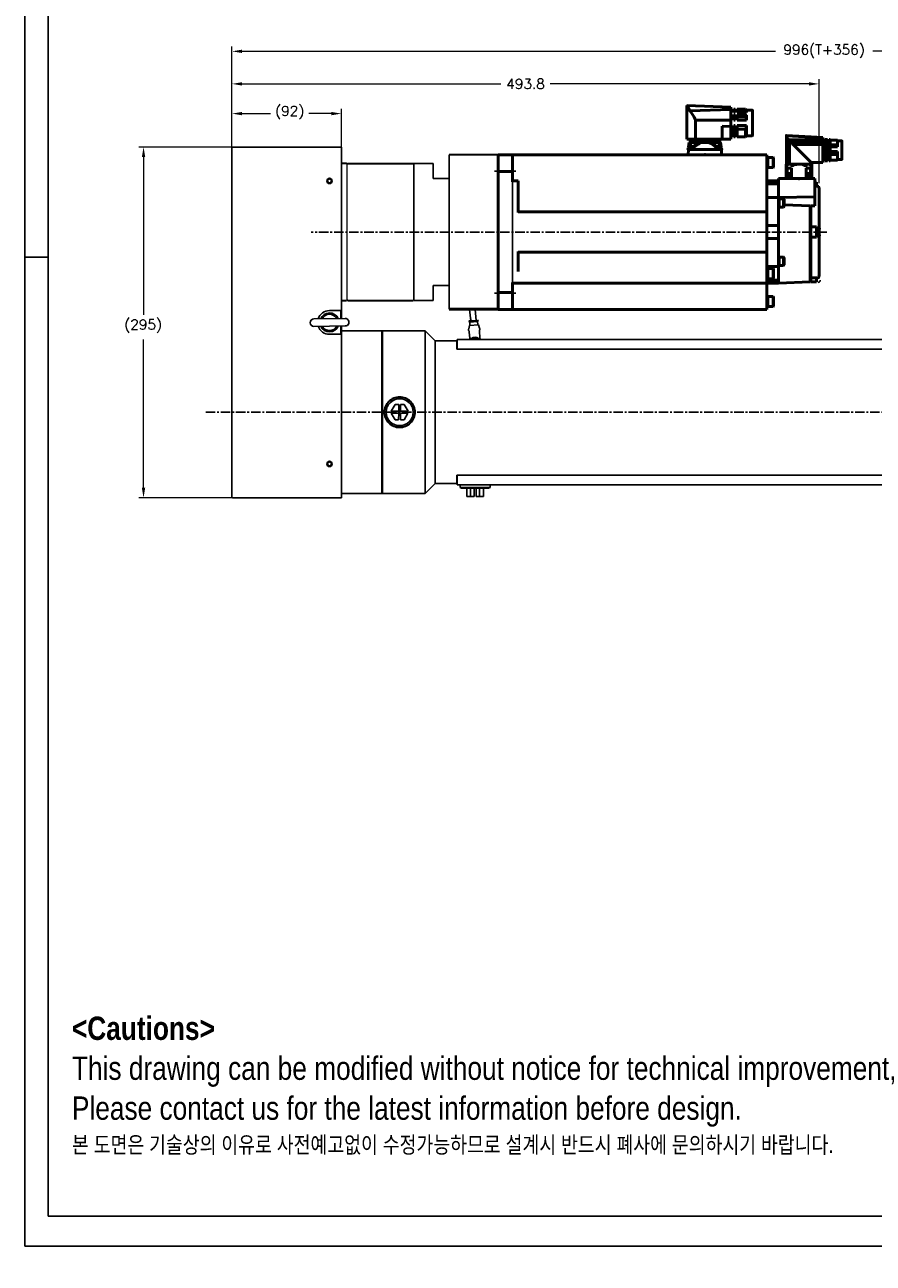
# Model space of a CAD drawing. Extents: x 0 to 2359, y -14 to 1663.
# Tile 1 of 39: x 0 to 714, y -14 to 1027. Entities that reach past the tile are written whole.
import ezdxf

# ---------------------------------------------------------------- set-up
doc = ezdxf.new("R2010")
doc.units = 0
doc.header["$LTSCALE"] = 25.4
doc.linetypes.add('CENTER', pattern=[2, 1.25, -0.25, 0.25, -0.25])
doc.layers.get('0').update_dxf_attribs({"linetype": 'CONTINUOUS'})
doc.layers.get('Defpoints').update_dxf_attribs({"linetype": 'CONTINUOUS'})
for name, color, linetype, lineweight in [('2d ConnectionPoints', 7, 'CONTINUOUS', 50), ('AM_0', 7, 'CONTINUOUS', 50), ('AM_5_Dimension', 6, 'CONTINUOUS', 13), ('ATA-DIM', 252, 'CONTINUOUS', 25), ('ATA-TEXT', 7, 'CONTINUOUS', 25), ('Layer0000', 7, 'CONTINUOUS', 25), ('외형선(ISO)', 7, 'CONTINUOUS', 35)]:
    doc.layers.add(name, color=color, linetype=linetype, lineweight=lineweight)
doc.layers.add('ATA-CENTER', color=133, linetype='CENTER')
doc.styles.get("Standard").update_dxf_attribs({"font": 'simplex.shx'})
doc.styles.add('주 문자 (ISO)', font='arial.ttf')
doc.dimstyles.new('ata_A1', dxfattribs={"dimtxt": 4.2, "dimasz": 4.2, "dimexe": 2, "dimexo": 2, "dimgap": 2, "dimtad": 0, "dimtih": 1, "dimtoh": 1, "dimdec": 6, "dimdsep": 46, "dimtxsty": 'Standard', "dimcen": 0, "dimclrd": 252, "dimclre": 252, "dimclrt": 4, "dimadec": 6, "dimazin": 2, "dimtfac": 1, "dimtdec": 6, "dimtofl": 0, "dimtmove": 0, "dimatfit": 3, "dimfxl": 0, "dimtolj": 1, "dimtzin": 0, "dimlwd": 0, "dimlwe": 0, "dimarcsym": 0})

# ---------------------------------------------------------------- blocks, each defined once
blk = doc.blocks.new('2_BGC106N00001200000_0_in_MSMF504L1H9M_0')
at = {"layer": 'AM_0'}
for p, q in [((-195.9, 105.1), (-158.8, 106.5)), ((-195.9, 105.1), (-195.9, 78.2)), ((-158.8, 78.2), (-158.8, 106.5)), ((-214.1, 102.1), (-214.1, 81.5)), ((-208.9, 102.6), (-213.6, 102.6)), ((-208.1, 103.3), (-208.9, 102.6)), ((-208.9, 102.6), (-208.9, 100.4)), ((-208.9, 100.4), (-208.1, 101.4)), ((-208.9, 100.4), (-201.1, 100.4)), ((-208.1, 98.8), (-208.9, 98.3)), ((-208.9, 98.3), (-208.9, 94)), ((-208.9, 94), (-201.1, 94)), ((-201.1, 103.3), (-208.1, 103.3)), ((-208.1, 101.4), (-208.1, 103.3)), ((-208.1, 101.4), (-201.1, 101.4)), ((-208.1, 98.8), (-201.1, 98.8)), ((-208.1, 97), (-208.1, 98.8)), ((-208.1, 97), (-201.1, 97)), ((-201.1, 103.3), (-201.1, 100.4)), ((-199.5, 102.6), (-201.1, 102.6)), ((-201.1, 98.8), (-201.1, 94)), ((-198.3, 103.3), (-199.5, 103.3)), ((-199.5, 103.3), (-199.5, 100.4)), ((-198.3, 101.4), (-199.5, 101.4)), ((-198.3, 100.4), (-199.5, 100.4)), ((-199.5, 98.8), (-199.5, 94)), ((-198.3, 98.8), (-199.5, 98.8)), ((-198.3, 97), (-199.5, 97)), ((-198.3, 94), (-199.5, 94)), ((-198.3, 103.3), (-198.3, 100.4)), ((-195.9, 102.6), (-198.3, 102.6)), ((-198.3, 98.8), (-198.3, 94)), ((-195.9, 103), (-161.3, 101.8)), ((-195.9, 94.1), (-166.1, 94.1)), ((-166.1, 94.1), (-166.1, 78.2)), ((-208.9, 89.6), (-201.1, 89.6)), ((-208.9, 89.6), (-208.9, 81)), ((-208.1, 86.6), (-201.1, 86.6)), ((-208.1, 80.2), (-208.1, 86.6)), ((-201.1, 89.6), (-201.1, 80.2)), ((-199.5, 89.6), (-199.5, 80.2)), ((-198.3, 89.6), (-199.5, 89.6)), ((-198.3, 86.6), (-199.5, 86.6)), ((-198.3, 89.6), (-198.3, 80.2)), ((-188.5, 89), (-195.9, 88.9)), ((-188.5, 89), (-188.5, 78.2)), ((-213.6, 81), (-208.9, 81)), ((-208.9, 81), (-208.1, 80.2)), ((-208.1, 80.2), (-201.1, 80.2)), ((-201.1, 81), (-199.5, 81)), ((-199.5, 80.2), (-198.3, 80.2)), ((-198.3, 81), (-195.9, 81)), ((-195.9, 78.2), (-158.8, 78.2)), ((-187.2, 75.2), (-187.7, 71.3)), ((-160.8, 75.2), (-187.2, 75.2)), ((-186.5, 77.9), (-161.5, 77.9)), ((-186.5, 77.9), (-186.5, 75.2)), ((-186.1, 78.2), (-186.1, 77.9)), ((-182.2, 74.7), (-182.2, 75.2)), ((-165.8, 75.2), (-165.8, 74.7)), ((-161.9, 77.9), (-161.9, 78.2)), ((-161.5, 75.2), (-161.5, 77.9)), ((-160.3, 71.3), (-160.8, 75.2)), ((-188.3, 69.9), (-188.3, 69.5)), ((-183.5, 69.9), (-188.3, 69.9)), ((-159.7, 69.5), (-188.3, 69.5)), ((-188, 70.7), (-188, 69.9)), ((-187.9, 69.5), (-188, 65)), ((-159.7, 69.9), (-164.5, 69.9)), ((-160.1, 69.5), (-160, 65)), ((-160, 69.9), (-160, 70.7)), ((-159.7, 69.5), (-159.7, 69.9))]:
    blk.add_line(p, q, dxfattribs=at)
for points in [[(-161.3, 101.8), (-160.6, 103), (-160.1, 104.3), (-160, 105), (-159.8, 105.6), (-159.7, 105.8), (-159.6, 106), (-159.1, 106.3), (-158.9, 106.4), (-158.8, 106.5)], [(-208.9, 94), (-208.6, 95.3), (-208.3, 96.6), (-208.1, 97)], [(-166.1, 94.1), (-165.6, 95.4), (-164.9, 96.7), (-164.2, 97.9), (-163.5, 98.9), (-162.4, 100.4), (-161.3, 101.8)], [(-208.1, 86.6), (-208.6, 88), (-208.9, 89.6)], [(-184.9, 75.2), (-185.6, 74.4), (-186.2, 73.5), (-187, 72.3), (-187.4, 71.5)], [(-183.3, 71), (-180.5, 73.3), (-179, 74.4), (-177.4, 75.2)], [(-183.3, 71), (-183, 71.5), (-182.6, 72.6), (-182.3, 73.7), (-182.2, 74.5), (-182.2, 74.7)], [(-170.6, 75.2), (-169.4, 74.6), (-168.2, 73.9), (-166, 72.1), (-164.7, 71)], [(-165.8, 74.7), (-165.8, 74.4), (-165.7, 73.5), (-165.3, 72.3), (-164.7, 71)], [(-160.5, 71.5), (-160.5, 71.5), (-161.1, 72.6), (-161.9, 73.7), (-162.5, 74.4), (-163.1, 75.2)], [(-183.3, 71), (-183.5, 69.7), (-183.5, 69.5)], [(-164.5, 69.5), (-164.7, 70.8), (-164.7, 71)]]:
    blk.add_lwpolyline(points, dxfattribs=at)
for centre, radius, start, end in [((-213.6, 102.1), 0.5, 90, 180), ((-213.6, 81.5), 0.5, 180, 270), ((-187, 70.6), 1, 106.257, 175), ((-185.3, 64.9), 7, 73.743, 106.257), ((-183.6, 70.6), 1, 56.1274, 73.743), ((-164.4, 70.6), 1, 106.257, 122.3553), ((-162.7, 64.9), 7, 73.743, 106.257), ((-161, 70.6), 1, 5, 73.743)]:
    blk.add_arc(centre, radius, start, end, dxfattribs=at)
blk = doc.blocks.new('1_AGC047N0000150A000_EC_0_in_MSMF504L1H9M_0')
at = {"layer": 'AM_0'}
for p, q in [((-289.2, 76.4), (-289.2, 61.3)), ((-285.4, 76.6), (-289.1, 76.6)), ((-279.2, 77.2), (-285.4, 77.2)), ((-285.4, 77.2), (-285.4, 71.7)), ((-285.4, 73.4), (-279.2, 73.4)), ((-278.6, 77.8), (-279.2, 77.8)), ((-279.2, 77.8), (-279.2, 59.8)), ((-278.6, 76.9), (-279.2, 76.9)), ((-278.6, 77.8), (-278.6, 59.8)), ((-277.1, 77), (-278.6, 77)), ((-274.8, 77.8), (-277.1, 77.8)), ((-277.1, 77.8), (-277.1, 59.8)), ((-274.8, 76.9), (-277.1, 76.9)), ((-274.8, 77.8), (-274.8, 61.5)), ((-273.2, 76.9), (-274.8, 76.9)), ((-273.2, 79.1), (-242.7, 80.9)), ((-263.3, 80.1), (-273.2, 79.5)), ((-273.2, 79.5), (-273.2, 58.6)), ((-273.2, 77.6), (-244.3, 77.6)), ((-273.2, 76.8), (-245, 76.8)), ((-273.2, 74.6), (-247.3, 74.6)), ((-273.2, 73.7), (-248.2, 73.7)), ((-263.3, 80.1), (-242.5, 81.3)), ((-248.2, 73.7), (-263.3, 58.6)), ((-245.1, 76.8), (-247.3, 74.6)), ((-245.1, 76.8), (-245, 76.8)), ((-245.1, 76.8), (-245.1, 57.1)), ((-242.5, 81.3), (-242.5, 57.1)), ((-285.4, 71.7), (-279.2, 71.7)), ((-285.4, 67.8), (-285.4, 60.5)), ((-285.4, 67.8), (-279.2, 67.8)), ((-285.4, 65.1), (-279.2, 65.1)), ((-289.1, 61.1), (-285.4, 61.1)), ((-285.4, 60.5), (-279.2, 60.5)), ((-278.6, 61.5), (-279.2, 61.5)), ((-278.6, 61.2), (-279.2, 61.2)), ((-278.6, 59.9), (-279.2, 59.9)), ((-279.2, 59.8), (-278.6, 59.8)), ((-278.6, 60.8), (-277.1, 60.8)), ((-274.8, 61.5), (-277.1, 61.5)), ((-274.8, 61), (-277.1, 61)), ((-274.8, 59.9), (-277.1, 59.9)), ((-277.1, 59.8), (-274.8, 59.8)), ((-274.8, 61), (-274.8, 59.8)), ((-274.8, 60.9), (-273.2, 60.9)), ((-273.2, 58.6), (-263.3, 58.6)), ((-263.8, 57), (-263.8, 45)), ((-263.6, 57), (-242.4, 57)), ((-263.3, 58.6), (-263.3, 57.1)), ((-263.3, 57.1), (-242.5, 57.1)), ((-262.6, 56.6), (-263.2, 56.1)), ((-262.9, 57.1), (-262.9, 57)), ((-262.9, 49), (-262.9, 53.8)), ((-262.9, 53.8), (-259.1, 53.8)), ((-259, 56.1), (-259.3, 56.6)), ((-259.1, 53.8), (-259.1, 47.5)), ((-256.9, 56.6), (-258.1, 55.9)), ((-246.7, 56.6), (-247, 56.1)), ((-246.9, 47.5), (-246.9, 53.8)), ((-246.9, 53.8), (-243.1, 53.8)), ((-242.8, 56.1), (-243.4, 56.6)), ((-243.2, 57), (-243.2, 57.1)), ((-243.1, 53.8), (-243.1, 49)), ((-242.2, 56.6), (-242.2, 45)), ((-263.8, 47.5), (-258.1, 47.5)), ((-263.6, 48.3), (-263.6, 47.5)), ((-259.1, 47.5), (-259.2, 48.3)), ((-247.9, 47.5), (-242.2, 47.5)), ((-246.8, 48.3), (-246.8, 47.5)), ((-242.4, 47.5), (-242.4, 48.3))]:
    blk.add_line(p, q, dxfattribs=at)
for points in [[(-247.3, 74.6), (-247.5, 74.2), (-247.9, 73.8), (-248.2, 73.7)], [(-245, 76.8), (-244.9, 76.9), (-244.8, 76.9), (-244.7, 77), (-244.6, 77.1), (-244.5, 77.2), (-244.5, 77.3), (-244.4, 77.4), (-244.3, 77.6), (-244.3, 77.6)], [(-244.3, 77.6), (-244, 78), (-243.8, 78.4), (-243.5, 78.8), (-243.3, 79.2)], [(-242.7, 80.9), (-242.8, 80.5), (-242.9, 80), (-243.1, 79.6), (-243.3, 79.2)], [(-242.7, 80.9), (-242.7, 81.1), (-242.7, 81.2), (-242.6, 81.3), (-242.6, 81.3)], [(-242.5, 81.3), (-242.5, 81.3), (-242.5, 81.3), (-242.5, 81.3), (-242.6, 81.3)], [(-263.2, 56.1), (-263.4, 55.9), (-263.6, 55.8), (-263.7, 55.7), (-263.8, 55.8), (-263.8, 55.9), (-263.8, 55.9)], [(-262.6, 56.6), (-262.2, 56.8), (-261.4, 57), (-261.1, 57)], [(-259.9, 57), (-259.5, 56.9), (-259.3, 56.7), (-259.3, 56.6)], [(-258.1, 55.9), (-258.3, 55.8), (-258.5, 55.7), (-258.7, 55.8), (-258.9, 55.8), (-259, 56), (-259, 56.1)], [(-256.9, 56.6), (-256, 56.8), (-254.5, 57), (-253, 57), (-251, 56.9), (-250.3, 56.9), (-249.5, 56.7), (-249.1, 56.6)], [(-247.9, 55.9), (-248.1, 56), (-249.1, 56.6)], [(-247, 56.1), (-247.1, 55.9), (-247.3, 55.8), (-247.4, 55.7), (-247.6, 55.8), (-247.8, 55.9), (-247.9, 55.9)], [(-246.7, 56.6), (-246.6, 56.8), (-246.2, 57), (-246.1, 57)], [(-244.9, 57), (-244.1, 56.9), (-243.5, 56.7), (-243.4, 56.6)], [(-242.2, 55.9), (-242.2, 55.8), (-242.3, 55.7), (-242.4, 55.8), (-242.6, 55.8), (-242.8, 56), (-242.8, 56.1)], [(-242.2, 56.6), (-242.2, 56.8), (-242.2, 57), (-242.2, 57), (-242.2, 57)]]:
    blk.add_lwpolyline(points, dxfattribs=at)
for centre, radius, start, end in [((-289.1, 76.4), 0.2, 90, 180), ((-289.1, 61.3), 0.2, 180, 270), ((-263.6, 56), 1, 90, 98.6538), ((-242.4, 56), 1, 81.3332, 90), ((-262.8, 48.2), 0.8, 105.4427, 175), ((-261.4, 43.2), 6, 74.5573, 105.4427), ((-260, 48.2), 0.8, 5, 74.5573), ((-246, 48.2), 0.8, 105.4427, 175), ((-244.6, 43.2), 6, 74.5573, 105.4427), ((-243.2, 48.2), 0.8, 5, 74.5573)]:
    blk.add_arc(centre, radius, start, end, dxfattribs=at)
blk = doc.blocks.new('DEH')
at = {"color": 0, "ltscale": 5}
blk.add_line((12758.4, -3927.5), (12758.4, -3797.5), dxfattribs=at)
for p, q in [((12667.8, -3920), (12667.8, -3805)), ((12728.6, -3805), (12744.9, -3805)), ((12744.9, -3817.5), (12744.9, -3805)), ((12744.9, -3907.5), (12744.9, -3920)), ((12728.6, -3920), (12744.9, -3920))]:
    blk.add_line(p, q)
at = {"color": 7}
for p, q in [((12728.6, -3920), (12728.6, -3805)), ((12728.6, -3919.5), (12728.6, -3805.5))]:
    blk.add_line(p, q, dxfattribs=at)
at = {"ltscale": 5}
for p, q in [((12758.4, -3817.5), (12744.9, -3817.5)), ((12758.4, -3907.5), (12744.9, -3907.5))]:
    blk.add_line(p, q, dxfattribs=at)
at = {"layer": 'AM_0'}
blk.add_line((12758.4, -3927.5), (12799.9, -3927.5), dxfattribs=at)
at = {"layer": 'AM_5_Dimension', "color": 0}
for p, q in [((12672.6, -3919.5), (12672.6, -3805.5)), ((12728.6, -3805), (12728.6, -3920))]:
    blk.add_line(p, q, dxfattribs=at)
at = {"layer": 'Layer0000', "color": 7, "linetype": 'Continuous', "lineweight": 25}
for p, q in [((12799.6, -3811.7), (12799.6, -3797.5)), ((12799.6, -3913.4), (12799.6, -3811.7)), ((12799.6, -3913.4), (12799.6, -3927.5))]:
    blk.add_line(p, q, dxfattribs=at)
at = {"layer": '외형선(ISO)'}
for p, q in [((12799.9, -3797.5), (12758.4, -3797.5)), ((12672.1, -3805), (12667.8, -3805)), ((12672.6, -3805.5), (12672.1, -3805)), ((12673.1, -3805), (12672.6, -3805.5)), ((12673.1, -3805), (12728.1, -3805)), ((12728.6, -3805.5), (12728.1, -3805)), ((12728.6, -3805.5), (12729.1, -3805)), ((12667.8, -3920), (12672.1, -3920)), ((12672.6, -3919.5), (12672.1, -3920)), ((12672.6, -3919.5), (12673.1, -3920)), ((12673.1, -3920), (12728.1, -3920)), ((12728.6, -3919.5), (12728.1, -3920))]:
    blk.add_line(p, q, dxfattribs=at)
blk = doc.blocks.new('*D11346')
at = {"layer": 'ATA-DIM', "color": 252, "lineweight": 0}
for p, q in [((173.8, 924.3), (95.9, 924.3)), ((99.9, 915.9), (99.9, 783.2)), ((99.9, 637.7), (99.9, 762.4)), ((173.8, 629.3), (95.9, 629.3))]:
    blk.add_line(p, q, dxfattribs=at)
at = {"layer": 'ATA-DIM', "color": 252}
for points in [[(101.3, 915.9), (98.5, 915.9), (99.9, 924.3)], [(98.5, 637.7), (101.3, 637.7), (99.9, 629.3)]]:
    blk.add_solid(points, dxfattribs=at)
at = {"layer": 'Defpoints', "color": 0}
for p in [(99.9, 924.3), (177.8, 924.3), (177.8, 629.3)]:
    blk.add_point(p, dxfattribs=at)
at = {"layer": 'ATA-DIM', "color": 4, "insert": (83.7, 779.2), "char_height": 8.4, "attachment_point": 1}
blk.add_mtext('\\A1;(295)', dxfattribs=at)
blk = doc.blocks.new('*D11349')
at = {"layer": 'ATA-DIM', "color": 252, "lineweight": 0}
for p, q in [((174.3, 927.8), (174.3, 981.4)), ((668.1, 894), (668.1, 981.4)), ((182.7, 977.4), (400.4, 977.4)), ((659.7, 977.4), (442, 977.4))]:
    blk.add_line(p, q, dxfattribs=at)
at = {"layer": 'ATA-DIM', "color": 252}
for points in [[(182.7, 978.8), (182.7, 976), (174.3, 977.4)], [(659.7, 976), (659.7, 978.8), (668.1, 977.4)]]:
    blk.add_solid(points, dxfattribs=at)
at = {"layer": 'Defpoints', "color": 0}
for p in [(174.3, 977.4), (174.3, 923.8), (668.1, 890)]:
    blk.add_point(p, dxfattribs=at)
at = {"layer": 'ATA-DIM', "color": 4, "insert": (421.2, 977.4), "char_height": 8.4, "attachment_point": 5}
blk.add_mtext('\\A1;493.8', dxfattribs=at)
blk = doc.blocks.new('*D11348')
at = {"layer": 'ATA-DIM', "color": 252, "lineweight": 0}
for p, q in [((174.3, 927.8), (174.3, 1008.8)), ((182.7, 1004.8), (631.4, 1004.8)), ((1161.9, 1004.8), (713.2, 1004.8)), ((1170.3, 777.3), (1170.3, 1008.8))]:
    blk.add_line(p, q, dxfattribs=at)
at = {"layer": 'ATA-DIM', "color": 252}
for points in [[(182.7, 1006.2), (182.7, 1003.4), (174.3, 1004.8)], [(1161.9, 1003.4), (1161.9, 1006.2), (1170.3, 1004.8)]]:
    blk.add_solid(points, dxfattribs=at)
at = {"layer": 'Defpoints', "color": 0}
for p in [(1170.3, 1004.8), (174.3, 923.8), (1170.3, 773.3)]:
    blk.add_point(p, dxfattribs=at)
at = {"layer": 'ATA-DIM', "color": 4, "insert": (672.3, 1004.8), "char_height": 8.4, "attachment_point": 5}
blk.add_mtext('\\A1;996(T+356)', dxfattribs=at)
blk = doc.blocks.new('*D11347')
at = {"layer": 'ATA-DIM', "color": 252, "lineweight": 0}
for p, q in [((174.3, 924.3), (174.3, 956.4)), ((182.7, 952.4), (206.6, 952.4)), ((257.9, 952.4), (239, 952.4)), ((266.3, 924.3), (266.3, 956.4))]:
    blk.add_line(p, q, dxfattribs=at)
at = {"layer": 'ATA-DIM', "color": 252}
for points in [[(182.7, 953.8), (182.7, 951), (174.3, 952.4)], [(257.9, 951), (257.9, 953.8), (266.3, 952.4)]]:
    blk.add_solid(points, dxfattribs=at)
at = {"layer": 'Defpoints', "color": 0}
for p in [(266.3, 952.4), (174.3, 920.3), (266.3, 920.3)]:
    blk.add_point(p, dxfattribs=at)
at = {"layer": 'ATA-DIM', "color": 4, "insert": (210.6, 958.8), "char_height": 8.4, "attachment_point": 1}
blk.add_mtext('\\A1;(92)', dxfattribs=at)
blk = doc.blocks.new('ata-Border-A1-002')
at = {"color": 253, "ltscale": 0.5}
for p, q in [((0, 594), (0, 0)), ((7, 297), (0, 297)), ((0, 0), (841, 0))]:
    blk.add_line(p, q, dxfattribs=at)
at = {"ltscale": 0.5}
blk.add_line((7, 9), (7, 585), dxfattribs=at)
blk.add_line((834, 9), (7, 9))

msp = doc.modelspace()

# ---------------------------------------------------------------- linework, layer by layer
for p, q in [((174.2953176, 923.8015976), (174.2953176, 629.8015976)), ((266.2953176, 924.3015976), (174.7953176, 924.3015976)), ((266.2953176, 924.3015976), (266.2953176, 923.8015976)), ((266.2953176, 782.8015976), (266.2953176, 923.8015976)), ((398.0953176, 903.6076011), (398.0953176, 917.8015976)), ((398.0953176, 917.8015976), (398.0953176, 787.8015976)), ((398.0953176, 903.6076011), (398.0953176, 801.995594)), ((398.0953176, 787.8015976), (398.0953176, 801.995594)), ((256.2953176, 786.8015976), (266.2953176, 786.8015976)), ((265.7953176, 786.8015976), (265.7953176, 780.0858322)), ((266.2953176, 780.0928807), (266.2953176, 786.8015976)), ((375.2415178, 778.068198), (374.2021401, 787.8015976)), ((379.7160785, 778.5460124), (378.727724, 787.8015976)), ((269.39961, 780.1366419), (243.1022228, 779.7659273)), ((243.1910252, 773.4665532), (269.4884123, 773.8372678)), ((246.7953176, 779.8179889), (246.7953176, 779.9240966)), ((265.7953176, 773.7852062), (265.7953176, 766.8015976)), ((266.2953176, 766.8015976), (266.2953176, 773.7922547)), ((374.0417807, 774.1267341), (373.3644099, 771.4682856)), ((374.1364418, 778.5809339), (373.7388533, 777.0505995)), ((381.4212845, 777.5704559), (373.7388533, 777.0505995)), ((380.8211546, 778.5332765), (374.1364418, 778.0809339)), ((381.3161296, 774.756937), (374.2220856, 774.2768957)), ((374.4132484, 774.4902887), (374.2377125, 777.0843564)), ((375.2339319, 778.1551991), (375.1225231, 779.8015976)), ((379.7236645, 778.4590113), (379.632814, 779.8015976)), ((380.8211546, 779.0332765), (381.4212845, 777.5704559)), ((381.0979613, 774.9426313), (380.9224253, 777.536699)), ((381.5150205, 774.6324349), (382.5443612, 772.0894765)), ((382.7791347, 770.834767), (382.7566941, 771.1663945)), ((266.2953176, 766.8015976), (256.2953176, 766.8015976)), ((266.2953176, 629.8015976), (266.2953176, 766.8015976)), ((266.9580724, 769.8015976), (300.2953176, 769.8015976)), ((300.2953176, 632.8015976), (300.2953176, 769.8015976)), ((300.2953176, 769.3015976), (300.7953176, 769.8015976)), ((300.7953176, 769.8015976), (300.7953176, 632.8015976)), ((336.7953176, 769.8015976), (300.7953176, 769.8015976)), ((336.7953176, 769.8015976), (336.7953176, 632.8015976)), ((345.2953176, 761.3015976), (336.7953176, 769.8015976)), ((345.2953176, 761.3015976), (345.2953176, 641.3015976)), ((363.2953176, 761.3015976), (345.2953176, 761.3015976)), ((363.2953176, 754.3015976), (363.2953176, 761.3015976)), ((363.7953176, 760.8015976), (363.2953176, 761.3015976)), ((363.7953176, 754.3015976), (363.7953176, 762.3015976)), ((363.7953176, 762.3015976), (1033.7953176, 762.3015976)), ((373.3008105, 770.1933857), (373.2783699, 770.5250132)), ((373.9055053, 768.6631053), (374.2512025, 763.5543964)), ((374.7953176, 763.3015976), (374.7953176, 762.9015976)), ((374.8953176, 762.9015976), (374.7953176, 762.9015976)), ((374.7953176, 762.9015976), (374.7953176, 762.3015976)), ((375.4953176, 763.4015976), (374.8953176, 763.4015976)), ((374.8953176, 762.9015976), (374.9953176, 762.9015976)), ((374.9853176, 762.5398916), (374.9953176, 762.5398916)), ((374.9853176, 762.4864879), (374.9853176, 762.5398916)), ((374.9853176, 762.4864879), (374.9953176, 762.4864879)), ((374.9853176, 762.4213539), (374.9853176, 762.4864879)), ((374.9853176, 762.4213539), (374.9953176, 762.4213539)), ((374.9853176, 762.4015976), (374.9853176, 762.4213539)), ((374.9853176, 762.4015976), (374.9853176, 762.3015976)), ((374.9953176, 762.4015976), (374.9853176, 762.4015976)), ((374.9953176, 762.3015976), (374.9953176, 762.9015976)), ((375.0053176, 762.3015976), (375.0053176, 762.8915976)), ((382.0953176, 763.4015976), (375.4953176, 763.4015976)), ((375.5053176, 763.3915976), (382.0853176, 763.3915976)), ((382.6953176, 763.4015976), (382.0953176, 763.4015976)), ((382.7318084, 764.1282638), (382.3861112, 769.2369727)), ((382.5853176, 762.8915976), (382.5853176, 762.3015976)), ((382.5953176, 762.9015976), (382.5953176, 762.3015976)), ((382.6953176, 762.9015976), (382.5953176, 762.9015976)), ((382.6953176, 762.9015976), (382.7953176, 762.9015976)), ((382.7953176, 762.9015976), (382.7953176, 763.3015976)), ((382.7953176, 762.3015976), (382.7953176, 762.9015976)), ((383.356559, 762.3015976), (383.3363669, 762.5999972)), ((363.7953176, 754.3015976), (363.2953176, 754.3015976)), ((1033.7953176, 754.3015976), (363.7953176, 754.3015976)), ((314.4904255, 700.5065197), (308.2468697, 700.5448178)), ((311.5027411, 694.824739), (308.2468697, 700.5448178)), ((308.2566839, 702.1447877), (311.5824818, 707.8244944)), ((308.2566839, 702.1447877), (314.5002398, 702.1064896)), ((311.5824818, 707.8244944), (314.535203, 707.8063824)), ((314.4554623, 694.806627), (314.4904255, 700.5065197)), ((314.5002398, 702.1064896), (314.535203, 707.8063824)), ((316.0903954, 700.4967055), (316.0554322, 694.7968127)), ((322.3339513, 700.4584074), (316.0903954, 700.4967055)), ((316.1351729, 707.7965682), (316.1002097, 702.0966754)), ((316.1002097, 702.0966754), (322.3437655, 702.0583773)), ((316.1351729, 707.7965682), (319.0878941, 707.7784561)), ((322.3339513, 700.4584074), (319.0081534, 694.7787007)), ((319.0878941, 707.7784561), (322.3437655, 702.0583773)), ((314.4554623, 694.806627), (311.5027411, 694.824739)), ((319.0081534, 694.7787007), (316.0554322, 694.7968127)), ((363.2953176, 641.3015976), (363.2953176, 648.3015976)), ((363.2953176, 648.3015976), (363.7953176, 648.3015976)), ((363.7953176, 648.3015976), (363.7953176, 640.3015976)), ((363.7953176, 648.3015976), (1033.7953176, 648.3015976)), ((345.2953176, 641.3015976), (336.7953176, 632.8015976)), ((363.2953176, 641.3015976), (345.2953176, 641.3015976)), ((363.7953176, 641.8015976), (363.2953176, 641.3015976)), ((1033.7953176, 640.3015976), (363.7953176, 640.3015976)), ((366.0953176, 638.0953451), (366.0953176, 640.3015976)), ((391.4953176, 638.0953451), (366.0953176, 638.0953451)), ((367.4701286, 637.3015976), (366.0953176, 638.0953451)), ((367.4701286, 637.3015976), (390.1205066, 637.3015976)), ((371.7471737, 637.3015976), (371.7471737, 630.3015976)), ((375.0053387, 637.3015976), (375.0053387, 630.3015976)), ((377.9580669, 630.3015976), (377.9580669, 637.3015976)), ((377.9907444, 630.3015976), (377.9907444, 637.3015976)), ((377.9999171, 637.3015976), (377.9999171, 630.3015976)), ((378.0325946, 637.3015976), (378.0325946, 630.3015976)), ((379.5580406, 637.3015976), (379.5580406, 630.3015976)), ((382.5107688, 637.3015976), (382.5107688, 630.3015976)), ((385.8342888, 630.3015976), (385.8342888, 637.3015976)), ((385.8434615, 637.3015976), (385.8434615, 630.3015976)), ((390.1205066, 637.3015976), (391.4953176, 638.0953451)), ((391.4953176, 638.0953451), (391.4953176, 640.3015976)), ((174.7953176, 629.3015976), (266.2953176, 629.3015976)), ((266.2953176, 632.8015976), (300.2953176, 632.8015976)), ((266.2953176, 629.8015976), (266.2953176, 629.3015976)), ((300.2953176, 633.3015976), (300.7953176, 632.8015976)), ((336.7953176, 632.8015976), (300.7953176, 632.8015976)), ((371.7471737, 630.3015976), (375.0053387, 630.3015976)), ((375.0053387, 630.3015976), (377.9580669, 630.3015976)), ((377.9907444, 630.3015976), (377.9580669, 630.3015976)), ((377.9999171, 630.3015976), (377.9907444, 630.3015976)), ((378.0325946, 630.3015976), (377.9999171, 630.3015976)), ((379.5580406, 630.3015976), (382.5107688, 630.3015976)), ((382.5107688, 630.3015976), (385.8342888, 630.3015976)), ((385.8434615, 630.3015976), (385.8342888, 630.3015976))]:
    msp.add_line(p, q)
at = {"color": 7, "linetype": 'Continuous'}
for p, q in [((410.0953176, 917.8015976), (410.0953176, 787.8015976)), ((398.0953176, 903.6075675), (410.0953176, 903.6075675)), ((398.0952176, 801.9955603), (410.0953176, 801.9955603))]:
    msp.add_line(p, q, dxfattribs=at)
for centre, radius in [((256.2953176, 895.8015976), 2.25), ((256.2953176, 895.8015976), 1.621), ((315.2953176, 701.3015976), 12.7), ((315.2953176, 701.3015976), 11.325189), ((256.2953176, 657.8015976), 2.25), ((256.2953176, 657.8015976), 1.621)]:
    msp.add_circle(centre, radius)
for centre, radius, start, end in [((174.7953176, 923.8015976), 0.5, 90, 180), ((256.2953176, 776.8015976), 10, 90, 162.4468319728), ((256.2953176, 776.8015976), 8, 23.9956833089, 157.6196082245), ((256.2953176, 776.8015976), 6.88914, 28.0168883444, 153.598403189), ((243.146624, 776.6162403), 3.15, 90.8076457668, 270.8076457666), ((256.2953176, 776.8015976), 10, 199.1684595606, 270), ((256.2953176, 776.8015976), 8, 203.9956833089, 337.6196082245), ((256.2953176, 776.8015976), 6.88914, 208.0168883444, 333.598403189), ((269.4440112, 776.9869549), 3.15, 270.8076457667, 90.8076457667), ((269.4453176, 776.8015976), 3.15, 287.7527901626, 2.0898525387), ((376.2715249, 770.7275547), 3, 165.7052448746, 183.8712014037), ((374.2355884, 774.077352), 0.2, 93.8712014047, 165.7052448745), ((374.2137047, 774.4767859), 0.2, 273.8712014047, 3.8712014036), ((381.2975049, 774.956134), 0.2, 183.8712014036, 273.8712014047), ((381.3296323, 774.5573933), 0.2, 22.0371579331, 93.8712014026), ((379.7635391, 770.9638531), 3, 3.8712014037, 22.0371579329), ((378.7953176, 759.3515976), 5, 143.1301023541, 143.842991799), ((374.8953176, 763.3015976), 0.1, 90, 180), ((375.4953176, 762.9015976), 0.5, 90, 180), ((375.5053176, 762.8915976), 0.5, 90, 180), ((378.7953176, 759.3515976), 5, 54.0959314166, 125.9040685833), ((378.7953176, 759.3515976), 4.7, 59.5082382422, 120.4917617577), ((378.7953176, 759.3515976), 4.1, 81.0427839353, 98.9572160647), ((382.0853176, 762.8915976), 0.5, 0, 90), ((382.0953176, 762.9015976), 0.5, 0, 90), ((382.6953176, 763.3015976), 0.1, 0, 90), ((378.7953176, 759.3515976), 5, 36.1570082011, 36.8698976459), ((174.7953176, 629.8015976), 0.5, 180, 270)]:
    msp.add_arc(centre, radius, start, end)
for centre, start, end in [((667.0953176, 855.201597), 0, 90), ((667.0953176, 850.401597), 270, 0), ((667.0953176, 812.401597), 270, 0)]:
    msp.add_arc(centre, 2, start, end, dxfattribs=at)
for points, knots in [([(382.7800262, 770.8346522), (382.7806212, 770.8257218), (382.7805877, 770.8168292), (382.779513, 770.8005633), (382.7785574, 770.7930598), (382.7754744, 770.7756298), (382.7729865, 770.7664901), (382.7690375, 770.7539992), (382.7674197, 770.7496258), (382.7639087, 770.7406356), (382.7622013, 770.7367837), (382.7571948, 770.725841), (382.754492, 770.7206573), (382.7460023, 770.7047145), (382.7396367, 770.6936849), (382.7323521, 770.6815008)], [0, 0, 0, 0, 0.002812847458, 0.002812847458, 0.005364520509, 0.005364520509, 0.009288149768, 0.009288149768, 0.012472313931, 0.012472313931, 0.017212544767, 0.017212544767, 0.027993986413, 0.027993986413, 0.04903223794, 0.04903223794, 0.04903223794, 0.04903223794]), ([(373.3678146, 770.0478193), (373.3581409, 770.0599302), (373.3498826, 770.0706088), (373.3384723, 770.0866954), (373.3349069, 770.0916949), (373.326275, 770.1061599), (373.3222895, 770.112904), (373.3138637, 770.1318673), (373.3101175, 770.1415358), (373.3035552, 770.1647743), (373.300924, 770.1788685), (373.2999426, 770.1931519)], [0, 0, 0, 0, 0.022971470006, 0.022971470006, 0.034367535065, 0.034367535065, 0.040556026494, 0.040556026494, 0.044492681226, 0.044492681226, 0.048992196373, 0.048992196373, 0.048992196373, 0.048992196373]), ([(373.3678146, 770.0478193), (373.3665494, 770.0494032), (373.3350728, 770.0890109), (373.3397045, 770.0902933), (373.371253, 770.0502374)], [0.42248596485, 0.42248596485, 0.42248596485, 0.42248596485, 0.42857142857, 0.58042167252, 0.58042167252, 0.58042167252, 0.58042167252]), ([(373.5647294, 769.7607958), (373.4985191, 769.8723851), (373.441209, 769.9553815), (373.3906689, 770.0250666), (373.3794339, 770.0398505), (373.371253, 770.0502374)], [0, 0, 0, 0, 0.070625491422, 0.070625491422, 0.096970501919, 0.096970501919, 0.096970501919, 0.096970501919]), ([(373.8940697, 768.783979), (373.8803442, 768.8974939), (373.8584727, 769.0093304), (373.8042514, 769.221732), (373.7707779, 769.3239062), (373.725172, 769.4399326), (373.7145129, 769.4656021), (373.7037744, 769.4902757)], [0, 0, 0, 0, 0.034494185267, 0.034494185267, 0.070853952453, 0.070853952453, 0.081689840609, 0.081689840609, 0.081689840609, 0.081689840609]), ([(374.0326737, 762.3469887), (374.054299, 762.3944373), (374.077366, 762.4497986), (374.130641, 762.5968955), (374.1613197, 762.6962965), (374.1882754, 762.8087905)], [0, 0, 0, 0, 0.032805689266, 0.032805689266, 0.075664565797, 0.075664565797, 0.075664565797, 0.075664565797]), ([(374.2459105, 763.1530047), (374.2407844, 763.0975321), (374.2339238, 763.0432287), (374.2255035, 762.9906061), (374.2161398, 762.9320873), (374.2049393, 762.8755965), (374.1926423, 762.8224138), (374.1915661, 762.8177595), (374.1904842, 762.8131301), (374.1893969, 762.8085255)], [0.075027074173, 0.075027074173, 0.075027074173, 0.075027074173, 0.107142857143, 0.107142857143, 0.107142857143, 0.142857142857, 0.142857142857, 0.142857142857, 0.145982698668, 0.145982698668, 0.145982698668, 0.145982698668]), ([(374.2088408, 762.9010872), (374.2213976, 762.9663546), (374.2320324, 763.0356901), (374.2515544, 763.2107375), (374.2577605, 763.3213694), (374.2561512, 763.4325775)], [0.020990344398, 0.020990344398, 0.020990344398, 0.020990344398, 0.044178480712, 0.044178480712, 0.077732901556, 0.077732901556, 0.077732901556, 0.077732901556]), ([(374.2462443, 763.1529493), (374.2568728, 763.2673975), (374.2598458, 763.3903823), (374.2529907, 763.5261629), (374.2521574, 763.5402851), (374.2512025, 763.5543964)], [0, 0, 0, 0, 0.036569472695, 0.036569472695, 0.040812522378, 0.040812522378, 0.040812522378, 0.040812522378]), ([(382.3913801, 769.6418764), (382.3806055, 769.5275462), (382.3774637, 769.4046154), (382.3841818, 769.267613), (382.3850749, 769.2522862), (382.3861112, 769.2369727)], [0, 0, 0, 0, 0.036577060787, 0.036577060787, 0.041181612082, 0.041181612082, 0.041181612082, 0.041181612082]), ([(382.4335539, 769.9146457), (382.4197129, 769.846741), (382.4079166, 769.7741269), (382.3863468, 769.591011), (382.3794318, 769.4749343), (382.3811585, 769.3582851)], [0.021823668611, 0.021823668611, 0.021823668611, 0.021823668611, 0.046355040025, 0.046355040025, 0.081549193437, 0.081549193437, 0.081549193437, 0.081549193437]), ([(382.3913801, 769.6418764), (382.3965097, 769.6963072), (382.4111922, 769.8100187), (382.4343606, 769.9209089), (382.4479444, 769.9781642), (382.4489781, 769.9824798)], [0.075641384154, 0.075641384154, 0.075641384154, 0.075641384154, 0.107142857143, 0.142857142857, 0.145784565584, 0.145784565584, 0.145784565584, 0.145784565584]), ([(382.6036468, 770.4423892), (382.5820824, 770.3949526), (382.5590985, 770.3396327), (382.5061488, 770.1930051), (382.4757329, 770.0941858), (382.4489781, 769.9824798)], [0, 0, 0, 0, 0.032685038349, 0.032685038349, 0.075239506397, 0.075239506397, 0.075239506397, 0.075239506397]), ([(382.6756788, 770.5852612), (382.6632264, 770.5606919), (382.6493221, 770.5323697), (382.6162095, 770.4622211), (382.5963023, 770.4187706), (382.5759001, 770.3705656)], [0.044628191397, 0.044628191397, 0.044628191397, 0.044628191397, 0.068505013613, 0.068505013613, 0.09699652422, 0.09699652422, 0.09699652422, 0.09699652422]), ([(382.6752128, 770.5844246), (382.6577802, 770.5499945), (382.6263825, 770.4852308), (382.589506, 770.4027129), (382.5759001, 770.3705656)], [0.655813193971, 0.655813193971, 0.655813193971, 0.655813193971, 0.714285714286, 0.747278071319, 0.747278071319, 0.747278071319, 0.747278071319]), ([(382.7318084, 764.1282638), (382.7493091, 763.8696375), (382.8342585, 763.5321274), (382.9408771, 763.2827365), (382.9675444, 763.2262064)], [0, 0, 0, 0, 0.14285714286, 0.18990323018, 0.18990323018, 0.18990323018, 0.18990323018]), ([(382.7318084, 764.1282638), (382.7390026, 764.0219475), (382.7542731, 763.9152086), (382.7962292, 763.707489), (382.8239709, 763.6048705), (382.8893858, 763.4047282), (382.928668, 763.3086153), (382.967568, 763.2261573)], [0, 0, 0, 0, 0.03196783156, 0.03196783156, 0.06597153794, 0.06597153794, 0.10501495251, 0.10501495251, 0.10501495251, 0.10501495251]), ([(382.7430697, 764.0083619), (382.7566645, 763.8947149), (382.7783365, 763.7827098), (382.8318485, 763.5718919), (382.8646152, 763.4712505), (382.8992394, 763.3829037)], [0, 0, 0, 0, 0.034526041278, 0.034526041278, 0.070302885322, 0.070302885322, 0.070302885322, 0.070302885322]), ([(383.0858485, 763.0092117), (383.1532606, 762.8981947), (383.2090907, 762.8179037), (383.2533694, 762.7575169), (383.2620439, 762.7461686), (383.2683117, 762.7382399)], [0, 0, 0, 0, 0.072611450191, 0.072611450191, 0.095568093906, 0.095568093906, 0.095568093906, 0.095568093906]), ([(383.2532034, 762.7654596), (383.2610384, 762.7554471), (383.2997815, 762.7061482), (383.2963106, 762.7028213), (383.2683117, 762.7382399)], [0.39799953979, 0.39799953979, 0.39799953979, 0.39799953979, 0.42857142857, 0.57544528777, 0.57544528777, 0.57544528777, 0.57544528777]), ([(383.2532034, 762.7654596), (383.2669745, 762.7478614), (383.279003, 762.732575), (383.2940461, 762.7116611), (383.2983565, 762.7055832), (383.3071918, 762.6912335), (383.3107382, 762.685523), (383.3174965, 762.6714327), (383.3191872, 762.6677136), (383.3234149, 762.6574112), (383.3260697, 762.650129), (383.3319718, 762.6296141), (383.3347818, 762.6150641), (383.3357953, 762.6002375)], [0, 0, 0, 0, 0.029962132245, 0.029962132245, 0.044782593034, 0.044782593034, 0.052433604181, 0.052433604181, 0.054683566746, 0.054683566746, 0.05779365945, 0.05779365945, 0.062521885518, 0.062521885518, 0.062521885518, 0.062521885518]), ([(302.2953176, 701.3015976), (302.2953176, 702.9381452), (302.6231931, 704.6810913), (303.9511352, 707.8828772), (304.9509847, 709.342041), (307.2549263, 711.6459826), (308.7140679, 712.6457912), (311.9157769, 713.9737037), (313.6586959, 714.3015976), (315.2953176, 714.3015976), (316.9319393, 714.3015976), (318.6748583, 713.9737037), (321.8765673, 712.6457912), (323.3357089, 711.6459826), (325.6396504, 709.342041), (326.6395, 707.8828772), (327.9674421, 704.6810913), (328.2953176, 702.9381452), (328.2953176, 701.3015976)], [5.891704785, 5.891704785, 5.891704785, 5.891704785, 6.3826690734, 6.3826690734, 6.8736333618, 6.8736333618, 7.3646198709, 7.3646198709, 7.85560638, 7.85560638, 7.85560638, 8.3465928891, 8.3465928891, 8.8375793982, 8.8375793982, 9.3285436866, 9.3285436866, 9.819507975, 9.819507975, 9.819507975, 9.819507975]), ([(328.2953176, 701.3015976), (328.2953176, 699.6650499), (327.9674421, 697.9221039), (326.6395, 694.720318), (325.6396504, 693.2611541), (323.3357089, 690.9572126), (321.8765673, 689.9574039), (318.6748583, 688.6294915), (316.9319393, 688.3015976), (313.6586959, 688.3015976), (311.9157769, 688.6294915), (308.7140679, 689.9574039), (307.2549263, 690.9572126), (304.9509847, 693.2611541), (303.9511352, 694.720318), (302.6231931, 697.9221039), (302.2953176, 699.6650499), (302.2953176, 701.3015976)], [1.963901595, 1.963901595, 1.963901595, 1.963901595, 2.4548658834, 2.4548658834, 2.9458301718, 2.9458301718, 3.4368166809, 3.4368166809, 3.92780319, 3.92780319, 4.4187896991, 4.4187896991, 4.9097762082, 4.9097762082, 5.4007404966, 5.4007404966, 5.891704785, 5.891704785, 5.891704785, 5.891704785])]:
    msp.add_open_spline(points, degree=3, knots=knots)
for points in [[(382.7799838, 770.8348252), (382.7800072, 770.8347824), (382.7800214, 770.8347247), (382.7800262, 770.8346522)], [(373.2999613, 770.193329), (373.2999439, 770.1932834), (373.2999376, 770.1932244), (373.2999426, 770.1931519)], [(373.5647294, 769.7607958), (373.6092463, 769.6857682), (373.6576505, 769.5962535), (373.7037744, 769.4902757)], [(373.7427771, 769.3933467), (373.7208935, 769.4497321), (373.6984799, 769.5025372), (373.6761926, 769.5512287)], [(373.7427771, 769.3933467), (373.720793, 769.4499911), (373.6985169, 769.5024468), (373.67632, 769.5509576)], [(373.8940697, 768.783979), (373.8989142, 768.7439126), (373.9027677, 768.7035612), (373.9055053, 768.6631053)], [(374.0075982, 762.3015976), (374.019701, 762.3272566), (374.032608, 762.3552076), (374.0458175, 762.3850625)], [(374.0347402, 762.3465421), (374.0275776, 762.3308084), (374.0205154, 762.315825), (374.0135949, 762.3015738)], [(382.4335417, 769.9145891), (382.3995342, 769.7477289), (382.37825, 769.5547709), (382.3811585, 769.3582851)], [(382.6036468, 770.4423892), (382.6587933, 770.5636983), (382.7078216, 770.640471), (382.7323521, 770.6815008)], [(382.7430697, 764.0083619), (382.7383165, 764.0480974), (382.7345247, 764.0881217), (382.7318084, 764.1282638)], [(383.0858485, 763.0092117), (383.0268498, 763.1063728), (382.9593121, 763.2296225), (382.8992394, 763.3829037)], [(383.3359832, 762.5999713), (383.3360036, 762.6000185), (383.3360054, 762.6000897), (383.3359886, 762.600185)]]:
    msp.add_open_spline(points, degree=3)
at = {"layer": '2d ConnectionPoints'}
for p in [(572.0953176, 917.8015976), (572.0953176, 917.8015976), (651.0953176, 897.8015976), (398.0953176, 852.8015976)]:
    msp.add_point(p, dxfattribs=at)
at = {"layer": 'AM_0'}
for p, q in [((398.0953176, 917.8015976), (398.0953176, 787.8015976)), ((398.0953176, 917.8015976), (624.0953176, 917.8015976)), ((410.0953176, 917.8015976), (410.0953176, 895.1015976)), ((624.0953176, 917.8015976), (624.0953176, 787.8015976)), ((624.0953176, 916.3015976), (624.8953176, 916.3015976)), ((624.8953176, 906.3015976), (624.0953176, 906.3015976)), ((624.8953176, 916.3015976), (624.8953176, 906.3015976)), ((624.8953176, 915.5515976), (629.4953176, 915.5515976)), ((629.4953176, 907.0515976), (624.8953176, 907.0515976)), ((629.4953176, 915.5515976), (629.4953176, 907.0515976)), ((629.4953176, 915.5515976), (629.8953176, 915.1515976)), ((629.8953176, 907.4515976), (629.4953176, 907.0515976)), ((629.8953176, 915.1515976), (629.8953176, 907.4515976)), ((410.0953176, 903.6076011), (398.0953176, 903.6076011)), ((410.0953176, 895.8015976), (415.0953176, 895.8015976)), ((415.0953176, 895.9720521), (415.0953176, 869.3015976)), ((634.0953176, 895.8015976), (624.0953176, 895.8015976)), ((634.0953176, 897.8015976), (634.0953176, 809.8015976)), ((634.0953176, 897.8015976), (664.5953176, 897.8015976)), ((664.5953176, 897.8015976), (664.5953176, 874.8316339)), ((634.0953176, 893.3015976), (624.0953176, 893.3015976)), ((665.8953176, 894.6515976), (664.5953176, 894.6515976)), ((664.5953176, 891.40163), (665.8953176, 891.40163)), ((665.8953176, 894.6515976), (665.8953176, 891.40163)), ((665.8953176, 891.467813), (666.186258, 891.467813)), ((668.0953176, 889.5080003), (668.0953176, 816.0951949)), ((634.0953176, 881.8015976), (624.0953176, 881.8015976)), ((664.5953176, 882.3015976), (634.0953176, 881.7515976)), ((634.0953176, 881.3015976), (634.5953176, 881.3015976)), ((634.5953176, 881.3015976), (634.5953176, 873.3015976)), ((634.5953176, 880.8015976), (638.2453176, 880.8015976)), ((638.2453176, 880.8015976), (638.2453176, 873.8015976)), ((638.2453176, 880.8015976), (638.5953176, 880.4515976)), ((638.5953176, 880.4515976), (638.5953176, 874.1515976)), ((660.5953176, 874.8299552), (638.5953347, 875.7681923)), ((624.0953176, 869.8015976), (415.0953176, 869.8015976)), ((634.5953176, 873.3015976), (634.0953176, 873.3015976)), ((638.2453176, 873.8015976), (634.5953176, 873.8015976)), ((638.5953176, 874.1515976), (638.2453176, 873.8015976)), ((660.5953176, 874.8327576), (660.5953176, 810.9515976)), ((661.2953176, 873.9374084), (660.5953176, 873.9374084)), ((661.2953176, 874.8316339), (661.2953176, 810.9515976)), ((661.2953176, 874.8316339), (664.5953176, 874.8316339)), ((634.0953832, 858.3015976), (624.0953176, 858.3015976)), ((661.2953176, 857.1015976), (660.5953176, 857.1015976)), ((665.8953176, 857.2015976), (661.2953176, 857.2015976)), ((665.8953176, 857.2015976), (665.8953176, 848.4015976)), ((668.0953176, 856.0515976), (665.8953176, 856.0515976)), ((665.8953176, 855.5515976), (666.6344377, 855.5515976)), ((634.0953176, 847.3015976), (624.0953176, 847.3015976)), ((661.2953176, 848.5015976), (660.5953176, 848.5015976)), ((665.8953176, 848.4015976), (661.2953176, 848.4015976)), ((666.6344377, 850.0515976), (665.8953176, 850.0515976)), ((668.0953176, 849.5515976), (665.8953176, 849.5515976)), ((415.0953176, 836.3015976), (415.0953176, 819.7129224)), ((624.0953176, 835.8015976), (415.0953176, 835.8015976)), ((634.0953176, 823.8015976), (624.0953176, 823.8015976)), ((634.0953176, 832.3015976), (634.5953176, 832.3015976)), ((634.5953176, 824.3015976), (634.0953176, 824.3015976)), ((634.5953176, 832.3015976), (634.5953176, 824.3015976)), ((634.5953176, 831.8015976), (638.2453176, 831.8015976)), ((638.2453176, 824.8015976), (634.5953176, 824.8015976)), ((638.2453176, 831.8015976), (638.2453176, 824.8015976)), ((638.2453176, 831.8015976), (638.5953176, 831.4515976)), ((638.5953176, 825.1515976), (638.2453176, 824.8015976)), ((638.5953176, 831.4515976), (638.5953176, 825.1515976)), ((624.0953176, 822.8015976), (624.8953176, 822.8015976)), ((624.8953176, 812.8015976), (624.0953176, 812.8015976)), ((624.8953176, 822.8015976), (624.8953176, 812.8015976)), ((624.8953176, 822.0515976), (629.4953176, 822.0515976)), ((629.4953176, 813.5515976), (624.8953176, 813.5515976)), ((629.4953176, 822.0515976), (629.4953176, 813.5515976)), ((629.4953176, 822.0515976), (629.8953176, 821.6515976)), ((629.8953176, 813.9515976), (629.4953176, 813.5515976)), ((629.8953176, 821.6515976), (629.8953176, 813.9515976)), ((665.8953176, 814.2015652), (661.2953176, 814.2015652)), ((665.8953176, 814.2015652), (665.8953176, 810.9515976)), ((666.1881513, 814.1353821), (665.8953176, 814.1353821)), ((666.3255846, 814.1399122), (666.1879062, 814.1353876)), ((410.0953176, 801.995594), (398.0953176, 801.995594)), ((410.0953176, 810.5015976), (410.0953176, 787.8015976)), ((634.0953176, 809.8015976), (410.0953176, 809.8015976)), ((634.0953176, 812.3015976), (624.0953176, 812.3015976)), ((660.5953176, 810.9515976), (634.0953176, 809.8015976)), ((661.2953176, 811.8015976), (660.5953176, 811.8015976)), ((665.8953176, 810.9515976), (661.2953176, 810.9515976)), ((624.0953176, 799.3015976), (624.8953176, 799.3015976)), ((624.8953176, 799.3015976), (624.8953176, 789.3015976)), ((624.8953176, 798.5515976), (629.4953176, 798.5515976)), ((629.4953176, 798.5515976), (629.4953176, 790.0515976)), ((629.4953176, 798.5515976), (629.8953176, 798.1515976)), ((629.8953176, 798.1515976), (629.8953176, 790.4515976)), ((398.0953176, 787.8015976), (624.0953176, 787.8015976)), ((624.8953176, 789.3015976), (624.0953176, 789.3015976)), ((629.4953176, 790.0515976), (624.8953176, 790.0515976)), ((629.8953176, 790.4515976), (629.4953176, 790.0515976))]:
    msp.add_line(p, q, dxfattribs=at)
for points in [[(666.0953176, 891.4654168), (666.1033072, 891.4657939), (666.1858301, 891.4678015)], [(666.1858301, 891.4678015), (666.8220626, 891.3615798), (667.2163703, 891.1669464), (667.4682319, 890.967813)], [(667.4682319, 890.967813), (667.6188293, 890.8086245), (667.9613353, 890.2304684), (668.0943843, 889.5693329), (668.0953176, 889.5080003)], [(667.4682319, 856.0515976), (667.1891355, 856.1009603), (666.719834, 856.2904754), (666.1033072, 856.5964863), (666.0953176, 856.6004894)], [(666.0953176, 849.0027058), (666.1033072, 849.0067088), (666.8220626, 849.3597334), (667.2163703, 849.5102324), (667.4682319, 849.5515976)], [(666.1879062, 814.1353876), (666.1033072, 814.1374012), (666.0953176, 814.1377783)], [(667.4682319, 814.6353821), (667.1891355, 814.4187579), (666.719834, 814.2089842), (666.3255846, 814.1399122)], [(668.0953176, 816.0951949), (668.0941231, 816.0258117), (667.9575774, 815.3630218), (667.7609498, 814.9838913), (667.4682319, 814.6353821)]]:
    msp.add_lwpolyline(points, dxfattribs=at)
for centre, radius, start, end in [((666.6344377, 854.5515976), 1, 16.9577633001, 90), ((660.8953176, 852.8015976), 7, 343.0422367, 16.9577633), ((666.6344377, 851.0515976), 1, 270, 343.0422366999)]:
    msp.add_arc(centre, radius, start, end, dxfattribs=at)
at = {"layer": 'ATA-CENTER', "ltscale": 0.25}
for p, q in [((413.0953176, 904.0668055), (395.0952176, 904.0668055)), ((674.4951902, 852.8015976), (240.8257459, 852.8015976)), ((413.0953176, 801.5363223), (395.0952176, 801.5363223)), ((152.22806, 701.3015976), (1812.7083833, 701.3015976))]:
    msp.add_line(p, q, dxfattribs=at)

# ---------------------------------------------------------------- block references
at = {"xscale": 2.8, "yscale": 2.8, "zscale": 2.8}
msp.add_blockref('ata-Border-A1-002', (0, 0), dxfattribs=at)
at = {"xscale": -1}
for name in ['2_BGC106N00001200000_0_in_MSMF504L1H9M_0', '1_AGC047N0000150A000_EC_0_in_MSMF504L1H9M_0']:
    msp.add_blockref(name, (398.0953176, 852.8015976), dxfattribs=at)
msp.add_blockref('DEH', (-12401.4799328, 4715.3503501))

# ---------------------------------------------------------------- texts
at = {"layer": 'ATA-TEXT', "color": 7, "insert": (39.5529306, 192.9800554), "char_height": 9.7999998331, "attachment_point": 1, "line_spacing_factor": 1.027748, "style": '주 문자 (ISO)'}
msp.add_mtext('{\\fArial|b1|i0|c129|p34;\\H2.00000x;<Cautions> }\\P{\\fArial|b0|i0|c129|p34;\\H2.00000x;This drawing can be modified without notice for technical improvement,}\\P{\\fArial|b0|i0|c129|p34;\\H2.00000x;Please contact us for the latest information before design.}\\P{\\fGulim|b0|i0|c129|p50;\\H1.42857x;본 도면은 기술상의 이유로 사전예고없이 수정가능하므로 설계시 반드시 폐사에 문의하시기 바랍니다}{\\fArial|b0|i0|c129|p34;\\H1.42857x;.}', dxfattribs=at)

# ---------------------------------------------------------------- dimensions: what is measured, and where the dimension line sits
at = {"layer": 'ATA-DIM'}
dim = msp.add_linear_dim(base=(1170.2953175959, 1004.8299102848), p1=(174.2953175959, 923.8015975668), p2=(1170.2953175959, 773.3015975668), text='<>(T+356)', dimstyle='ata_A1', override={"dimscale": 2, "dimtxt": 4.2, "dimtxsty": 'Standard', "dimtfac": 0.571429, "dimtdec": 2, "dimtfill": 0}, dxfattribs=at)
dim.commit()
dim.dimension.update_dxf_attribs({"geometry": '*D11348', "text_midpoint": (672.2953175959, 1004.8299102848)})
dim = msp.add_linear_dim(base=(174.2953176, 977.4460729), p1=(668.0953176, 890.0080003), p2=(174.2953176, 923.8015976), dimstyle='ata_A1', override={"dimscale": 2, "dimtfac": 0.571429, "dimtdec": 2, "dimtfill": 0}, dxfattribs=at)
dim.commit()
dim.dimension.update_dxf_attribs({"geometry": '*D11349', "text_midpoint": (421.1953176, 977.4460729)})
for base, p1, p2, angle, picture, middle in [((266.2953176, 952.4295653), (174.2953176, 920.3015976), (266.2953176, 920.3015976), 180, '*D11347', (222.7953176, 952.4295653)), ((99.8511151, 924.3015976), (177.7953176, 629.3015976), (177.7953176, 924.3015976), 270, '*D11346', (99.8511151, 772.8015976))]:
    dim = msp.add_linear_dim(base=base, p1=p1, p2=p2, angle=angle, text='(<>)', dimstyle='ata_A1', override={"dimscale": 2, "dimtol": 0, "dimlim": 0, "dimtp": 0, "dimtm": 0, "dimtfac": 0.571429, "dimtdec": 2, "dimtolj": 1, "dimtzin": 0}, dxfattribs=at)
    dim.commit()
    dim.dimension.update_dxf_attribs({"geometry": picture, "text_midpoint": middle, "dimtype": 160})

doc.saveas('drawing.dxf')
